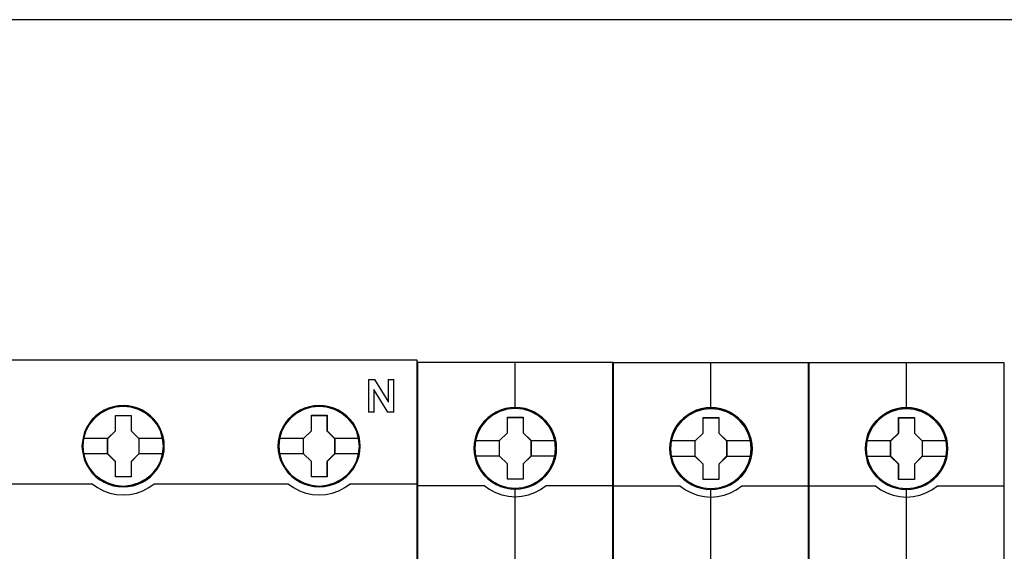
# Model space of a CAD drawing. Header units: millimetres. Extents: x 203 to 3426, y 719 to 2381.
# Tile 26 of 185: x 2520 to 2530, y 1103 to 1108. Entities that reach past the tile are written whole.
import ezdxf

# ---------------------------------------------------------------- set-up
doc = ezdxf.new("R2010")
doc.units = ezdxf.units.MM
doc.layers.add('45', color=7, linetype='Continuous')
doc.layers.add('E_Legrand_obudowy', color=7, linetype='Continuous')

# ---------------------------------------------------------------- blocks, each defined once
blk = doc.blocks.new('XL3 160 wnękowa 6x24M')
at = {"layer": 'E_Legrand_obudowy'}
blk.add_lwpolyline([(256.553, -422.173), (-257.679, -422.173)], dxfattribs=at)
blk = doc.blocks.new('P304 TX3')
at = {"layer": '45', "color": 139}
for points in [[(72.05327, 41.032708), (-0.0215, 41.032708), (-0.0215, -41.032709), (72.05327, -41.032709), (72.05327, 41.032708)], [(72.05327, 41.032708), (-0.0215, 41.032708), (-0.0215, -41.032709), (72.05327, -41.032709), (72.05327, 41.032708)], [(72.03177, 41.011153), (0, 41.011153), (0, -41.011153), (72.03177, -41.011153), (72.03177, 41.011153)], [(48.729481, 33.107466), (48.656651, 33.826716), (48.449366, 34.512769), (48.102023, 35.143496), (47.637031, 35.702297), (47.082402, 36.155978), (46.438136, 36.493472), (45.74345, 36.703714), (45.020752, 36.770106), (44.298054, 36.703714), (43.597765, 36.493472), (42.964704, 36.155978), (42.398871, 35.702297), (41.933879, 35.143496), (41.592138, 34.512769), (41.384852, 33.826716), (41.312022, 33.107466), (41.384852, 32.393749), (41.592138, 31.707696), (41.933879, 31.076969), (42.398871, 30.5237), (42.964704, 30.07002), (43.597765, 29.732526), (44.298054, 29.516751), (45.020752, 29.444826), (45.74345, 29.516751), (46.438136, 29.732526), (47.082402, 30.07002), (47.637031, 30.5237), (48.102023, 31.076969), (48.449366, 31.707696), (48.656651, 32.393749), (48.729481, 33.107466)], [(48.724106, 33.112855), (48.651272, 33.832104), (48.443974, 34.512625), (48.102212, 35.148885), (47.642794, 35.702153), (47.076926, 36.155834), (46.438223, 36.493328), (45.737892, 36.709103), (45.015149, 36.775495), (44.292407, 36.709103), (43.60328, 36.493328), (42.958975, 36.155834), (42.39871, 35.702153), (41.939292, 35.148885), (41.59753, 34.512625), (41.384629, 33.832104), (41.317397, 33.112855), (41.384629, 32.399138), (41.59753, 31.707552), (41.939292, 31.082358), (42.39871, 30.523556), (42.958975, 30.069876), (43.60328, 29.732382), (44.292407, 29.52214), (45.015149, 29.450215), (45.737892, 29.52214), (46.438223, 29.732382), (47.076926, 30.069876), (47.642794, 30.523556), (48.102212, 31.082358), (48.443974, 31.707552), (48.651272, 32.399138), (48.724106, 33.112855)], [(66.735632, 33.112855), (66.6628, 33.832104), (66.455508, 34.512625), (66.113757, 35.148885), (65.654353, 35.702153), (65.088502, 36.155834), (64.444217, 36.493328), (63.749509, 36.709103), (63.026789, 36.775495), (62.304069, 36.709103), (61.614963, 36.493328), (60.970678, 36.155834), (60.41043, 35.702153), (59.951026, 35.148885), (59.603672, 34.512625), (59.390778, 33.832104), (59.323548, 33.112855), (59.390778, 32.399138), (59.603672, 31.707552), (59.951026, 31.082358), (60.41043, 30.523556), (60.970678, 30.069876), (61.614963, 29.732382), (62.304069, 29.52214), (63.026789, 29.450215), (63.749509, 29.52214), (64.444217, 29.732382), (65.088502, 30.069876), (65.654353, 30.523556), (66.113757, 31.082358), (66.455508, 31.707552), (66.6628, 32.399138), (66.735632, 33.112855)], [(66.735632, 33.107466), (66.6628, 33.826716), (66.455508, 34.512769), (66.113757, 35.143496), (65.648751, 35.702297), (65.094105, 36.155978), (64.449819, 36.493472), (63.749509, 36.703714), (63.032391, 36.770106), (62.309671, 36.703714), (61.609361, 36.493472), (60.97628, 36.155978), (60.41043, 35.702297), (59.945424, 35.143496), (59.603672, 34.512769), (59.39638, 33.826716), (59.323548, 33.107466), (59.39638, 32.393749), (59.603672, 31.707696), (59.945424, 31.076969), (60.41043, 30.5237), (60.97628, 30.07002), (61.609361, 29.732526), (62.309671, 29.516751), (63.032391, 29.444826), (63.749509, 29.516751), (64.449819, 29.732526), (65.094105, 30.07002), (65.648751, 30.5237), (66.113757, 31.076969), (66.455508, 31.707696), (66.6628, 32.393749), (66.735632, 33.107466)]]:
    blk.add_lwpolyline(points, close=True, dxfattribs=at)
for points in [[(67.575919, 39.250786), (68.170749, 39.250786)], [(67.575919, 39.250786), (67.575919, 36.236607)], [(68.12775, 39.250786), (69.419534, 37.165291)], [(69.374743, 39.250786), (69.914031, 39.250786)], [(69.374743, 39.250786), (69.374743, 37.165291)], [(69.871032, 39.250786), (69.871032, 36.236607)], [(68.072208, 38.325696), (68.072208, 36.236607)], [(69.351451, 36.236607), (68.072208, 38.325696)], [(67.575919, 36.279718), (68.115208, 36.279718)], [(69.308451, 36.279718), (69.914031, 36.279718)], [(29.818544, 29.669362), (42.215017, 29.669362)], [(42.170226, 29.669362), (42.675399, 29.312978), (43.219863, 29.025571), (43.798006, 28.807142), (44.404214, 28.680683), (45.016035, 28.634698), (45.633469, 28.680683), (46.234063, 28.807142), (46.823432, 29.025571), (47.367896, 29.312978), (47.873069, 29.669362)], [(47.828278, 29.669362), (60.224751, 29.669362)], [(60.17996, 29.669362), (60.685154, 29.312978), (61.229641, 29.025571), (61.807808, 28.807142), (62.414041, 28.680683), (63.025888, 28.634698), (63.643347, 28.680683), (64.243967, 28.807142), (64.827747, 29.025571), (65.377848, 29.312978), (65.877429, 29.669362)], [(65.832637, 29.669362), (72.05327, 29.669362)]]:
    blk.add_lwpolyline(points, dxfattribs=at)
at = {"layer": '45', "color": 7}
for points in [[(48.802939, 33.107394), (48.780532, 33.555525), (48.707707, 34.009188), (48.550853, 34.435188), (48.371592, 34.850124), (48.136312, 35.242929), (47.856216, 35.585943), (47.531305, 35.906826), (47.167181, 36.18345), (46.791852, 36.426879), (46.366107, 36.60945), (45.93476, 36.736697), (45.481005, 36.819685), (45.02725, 36.847347), (44.573495, 36.819685), (44.130943, 36.736697), (43.68279, 36.60945), (43.268249, 36.426879), (42.881717, 36.18345), (42.523194, 35.906826), (42.187079, 35.585943), (41.923789, 35.242929), (41.677305, 34.850124), (41.481238, 34.435188), (41.363598, 34.009188), (41.273967, 33.555525), (41.240356, 33.107394), (41.273967, 32.659264), (41.363598, 32.222198), (41.481238, 31.796198), (41.677305, 31.381262), (41.923789, 30.988457), (42.187079, 30.628846), (42.523194, 30.313495), (42.881717, 30.036871), (43.268249, 29.804507), (43.68279, 29.621935), (44.130943, 29.483623), (44.573495, 29.395104), (45.02725, 29.372974), (45.481005, 29.395104), (45.93476, 29.483623), (46.366107, 29.621935), (46.791852, 29.804507), (47.167181, 30.036871), (47.531305, 30.313495), (47.856216, 30.628846), (48.136312, 30.988457), (48.371592, 31.381262), (48.550853, 31.796198), (48.707707, 32.222198), (48.780532, 32.659264), (48.802939, 33.107394)], [(48.802939, 33.107394), (48.780532, 33.555525), (48.707707, 34.009188), (48.550853, 34.435188), (48.371592, 34.850124), (48.136312, 35.242929), (47.856216, 35.585943), (47.531305, 35.906826), (47.167181, 36.18345), (46.791852, 36.426879), (46.366107, 36.60945), (45.93476, 36.736697), (45.481005, 36.819685), (45.02725, 36.847347), (44.573495, 36.819685), (44.130943, 36.736697), (43.68279, 36.60945), (43.268249, 36.426879), (42.881717, 36.18345), (42.523194, 35.906826), (42.187079, 35.585943), (41.923789, 35.242929), (41.677305, 34.850124), (41.481238, 34.435188), (41.363598, 34.009188), (41.273967, 33.555525), (41.240356, 33.107394), (41.273967, 32.659264), (41.363598, 32.222198), (41.481238, 31.796198), (41.677305, 31.381262), (41.923789, 30.988457), (42.187079, 30.628846), (42.523194, 30.313495), (42.881717, 30.036871), (43.268249, 29.804507), (43.68279, 29.621935), (44.130943, 29.483623), (44.573495, 29.395104), (45.02725, 29.372974), (45.481005, 29.395104), (45.93476, 29.483623), (46.366107, 29.621935), (46.791852, 29.804507), (47.167181, 30.036871), (47.531305, 30.313495), (47.856216, 30.628846), (48.136312, 30.988457), (48.371592, 31.381262), (48.550853, 31.796198), (48.707707, 32.222198), (48.780532, 32.659264), (48.802939, 33.107394)], [(48.781439, 33.106511), (48.759159, 33.552165), (48.686748, 34.00332), (48.530787, 34.426966), (48.352545, 34.839608), (48.118602, 35.230242), (47.840099, 35.57136), (47.517035, 35.890469), (47.154981, 36.165564), (46.781787, 36.407647), (46.358463, 36.58921), (45.929568, 36.715753), (45.478393, 36.798282), (45.027218, 36.825791), (44.576043, 36.798282), (44.136008, 36.715753), (43.690403, 36.58921), (43.278218, 36.407647), (42.893884, 36.165564), (42.5374, 35.890469), (42.203196, 35.57136), (41.941403, 35.230242), (41.696321, 34.839608), (41.501369, 34.426966), (41.384397, 34.00332), (41.295276, 33.552165), (41.261856, 33.106511), (41.295276, 32.660858), (41.384397, 32.226208), (41.501369, 31.802563), (41.696321, 31.389921), (41.941403, 30.999286), (42.203196, 30.641663), (42.5374, 30.328055), (42.893884, 30.05296), (43.278218, 29.821881), (43.690403, 29.640318), (44.136008, 29.502771), (44.576043, 29.414741), (45.027218, 29.392733), (45.478393, 29.414741), (45.929568, 29.502771), (46.358463, 29.640318), (46.781787, 29.821881), (47.154981, 30.05296), (47.517035, 30.328055), (47.840099, 30.641663), (48.118602, 30.999286), (48.352545, 31.389921), (48.530787, 31.802563), (48.686748, 32.226208), (48.759159, 32.660858), (48.781439, 33.106511)], [(66.812674, 33.112783), (66.784664, 33.560913), (66.717441, 34.014576), (66.560587, 34.440577), (66.381326, 34.855513), (66.146046, 35.248318), (65.86595, 35.591332), (65.535437, 35.912215), (65.171313, 36.188839), (64.801587, 36.432268), (64.370239, 36.614839), (63.944494, 36.742086), (63.485137, 36.825073), (63.031382, 36.852736), (62.577627, 36.825073), (62.135076, 36.742086), (61.686923, 36.614839), (61.277983, 36.432268), (60.885849, 36.188839), (60.527326, 35.912215), (60.196814, 35.591332), (59.933524, 35.248318), (59.687039, 34.855513), (59.490972, 34.440577), (59.36773, 34.014576), (59.2781, 33.560913), (59.25009, 33.112783), (59.2781, 32.664653), (59.36773, 32.227587), (59.490972, 31.801587), (59.687039, 31.386651), (59.933524, 30.993845), (60.196814, 30.634235), (60.527326, 30.318884), (60.885849, 30.04226), (61.277983, 29.809896), (61.686923, 29.627324), (62.135076, 29.489012), (62.577627, 29.400493), (63.031382, 29.378363), (63.485137, 29.400493), (63.944494, 29.489012), (64.370239, 29.627324), (64.801587, 29.809896), (65.171313, 30.04226), (65.535437, 30.318884), (65.86595, 30.634235), (66.146046, 30.993845), (66.381326, 31.386651), (66.560587, 31.801587), (66.717441, 32.227587), (66.784664, 32.664653), (66.812674, 33.112783)], [(66.812674, 33.112783), (66.784664, 33.560913), (66.717441, 34.014576), (66.560587, 34.440577), (66.381326, 34.855513), (66.146046, 35.248318), (65.86595, 35.591332), (65.535437, 35.912215), (65.171313, 36.188839), (64.801587, 36.432268), (64.370239, 36.614839), (63.944494, 36.742086), (63.485137, 36.825073), (63.031382, 36.852736), (62.577627, 36.825073), (62.135076, 36.742086), (61.686923, 36.614839), (61.277983, 36.432268), (60.885849, 36.188839), (60.527326, 35.912215), (60.196814, 35.591332), (59.933524, 35.248318), (59.687039, 34.855513), (59.490972, 34.440577), (59.36773, 34.014576), (59.2781, 33.560913), (59.25009, 33.112783), (59.2781, 32.664653), (59.36773, 32.227587), (59.490972, 31.801587), (59.687039, 31.386651), (59.933524, 30.993845), (60.196814, 30.634235), (60.527326, 30.318884), (60.885849, 30.04226), (61.277983, 29.809896), (61.686923, 29.627324), (62.135076, 29.489012), (62.577627, 29.400493), (63.031382, 29.378363), (63.485137, 29.400493), (63.944494, 29.489012), (64.370239, 29.627324), (64.801587, 29.809896), (65.171313, 30.04226), (65.535437, 30.318884), (65.86595, 30.634235), (66.146046, 30.993845), (66.381326, 31.386651), (66.560587, 31.801587), (66.717441, 32.227587), (66.784664, 32.664653), (66.812674, 33.112783)], [(66.791174, 33.112799), (66.763323, 33.558345), (66.696483, 34.009391), (66.540521, 34.432934), (66.362279, 34.845477), (66.128336, 35.236017), (65.849833, 35.577052), (65.5212, 35.896084), (65.159145, 36.171113), (64.791521, 36.413137), (64.362627, 36.594656), (63.939302, 36.721169), (63.482557, 36.803677), (63.031382, 36.83118), (62.580207, 36.803677), (62.140172, 36.721169), (61.694567, 36.594656), (61.287952, 36.413137), (60.898048, 36.171113), (60.541564, 35.896084), (60.212931, 35.577052), (59.951138, 35.236017), (59.706055, 34.845477), (59.511103, 34.432934), (59.388561, 34.009391), (59.29944, 33.558345), (59.27159, 33.112799), (59.29944, 32.667253), (59.388561, 32.232709), (59.511103, 31.809165), (59.706055, 31.396623), (59.951138, 31.006083), (60.212931, 30.648546), (60.541564, 30.335014), (60.898048, 30.059986), (61.287952, 29.828962), (61.694567, 29.647444), (62.140172, 29.50993), (62.580207, 29.421921), (63.031382, 29.399918), (63.482557, 29.421921), (63.939302, 29.50993), (64.362627, 29.647444), (64.791521, 29.828962), (65.159145, 30.059986), (65.5212, 30.335014), (65.849833, 30.648546), (66.128336, 31.006083), (66.362279, 31.396623), (66.540521, 31.809165), (66.696483, 32.232709), (66.763323, 32.667253), (66.791174, 33.112799)], [(44.313607, 35.945608), (45.755611, 35.945608), (45.755611, 34.526421), (46.473786, 33.827915), (46.473786, 32.403184), (45.755611, 31.688047), (45.755611, 30.285491), (44.313607, 30.285491), (44.313607, 31.688047), (43.578468, 32.403184), (43.578468, 33.827915), (44.313607, 34.526421), (44.313607, 35.945608)], [(44.313607, 35.945608), (45.755611, 35.945608), (45.755611, 35.945608), (45.755611, 34.526421), (45.755611, 34.526421), (46.473786, 33.827915), (46.473786, 33.827915), (46.473786, 32.403184), (46.473786, 32.403184), (45.755611, 31.688047), (45.755611, 31.688047), (45.755611, 30.285491), (45.755611, 30.285491), (44.313607, 30.285491), (44.313607, 30.285491), (44.313607, 31.688047), (44.313607, 31.688047), (43.578468, 32.403184), (43.578468, 32.403184), (43.578468, 33.827915), (43.578468, 33.827915), (44.313607, 34.526421), (44.313607, 34.526421), (44.313607, 35.945608), (44.313607, 35.945608)], [(44.324644, 35.924053), (45.746124, 35.924053), (45.746124, 34.515675), (46.454077, 33.822489), (46.454077, 32.40861), (45.746124, 31.698919), (45.746124, 30.307046), (44.324644, 30.307046), (44.324644, 31.698919), (43.599968, 32.40861), (43.599968, 33.822489), (44.324644, 34.515675), (44.324644, 35.924053)], [(62.32408, 35.950997), (63.761318, 35.950997), (63.761318, 34.53181), (64.479936, 33.833304), (64.479936, 32.408573), (63.761318, 31.693435), (63.761318, 30.290879), (62.32408, 30.290879), (62.32408, 31.693435), (61.582827, 32.408573), (61.582827, 33.833304), (62.32408, 34.53181), (62.32408, 35.950997)], [(62.32408, 35.950997), (63.761318, 35.950997), (63.761318, 35.950997), (63.761318, 34.53181), (63.761318, 34.53181), (64.479936, 33.833304), (64.479936, 33.833304), (64.479936, 32.408573), (64.479936, 32.408573), (63.761318, 31.693435), (63.761318, 31.693435), (63.761318, 30.290879), (63.761318, 30.290879), (62.32408, 30.290879), (62.32408, 30.290879), (62.32408, 31.693435), (62.32408, 31.693435), (61.582827, 32.408573), (61.582827, 32.408573), (61.582827, 33.833304), (61.582827, 33.833304), (62.32408, 34.53181), (62.32408, 34.53181), (62.32408, 35.950997), (62.32408, 35.950997)], [(62.334578, 35.929441), (63.750484, 35.929441), (63.750484, 34.521064), (64.458436, 33.827878), (64.458436, 32.413999), (63.750484, 31.704308), (63.750484, 30.312435), (62.334578, 30.312435), (62.334578, 31.704308), (61.604327, 32.413999), (61.604327, 33.827878), (62.334578, 34.521064), (62.334578, 35.929441)]]:
    blk.add_lwpolyline(points, close=True, dxfattribs=at)
for points in [[(41.312022, 33.843946), (43.62326, 33.843946)], [(46.430786, 33.843946), (48.729481, 33.843946)], [(59.323548, 33.849335), (61.627619, 33.849335)], [(64.435145, 33.849335), (66.741007, 33.849335)], [(41.312022, 32.430264), (43.62326, 32.430264)], [(46.430786, 32.430264), (48.729481, 32.430264)], [(59.323548, 32.435653), (61.627619, 32.435653)], [(64.435145, 32.435653), (66.741007, 32.435653)]]:
    blk.add_lwpolyline(points, dxfattribs=at)
blk = doc.blocks.new('S301 TX3')
at = {"layer": '45', "color": 7}
for points in [[(17.986, 40.875), (0, 40.875), (0, -40.875), (17.986, -40.875), (17.986, 40.875)], [(12.8, 32.973), (12.777, 33.424), (12.705, 33.876), (12.548, 34.311), (12.364, 34.729), (12.13, 35.12), (11.851, 35.467), (11.516, 35.786), (11.148, 36.067), (10.779, 36.309), (10.344, 36.497), (9.909, 36.623), (9.451, 36.711), (8.999, 36.733), (8.541, 36.711), (8.095, 36.623), (7.643, 36.497), (7.23, 36.309), (6.839, 36.067), (6.476, 35.786), (6.136, 35.467), (5.873, 35.12), (5.628, 34.729), (5.427, 34.311), (5.31, 33.876), (5.22, 33.424), (5.187, 32.973), (5.22, 32.527), (5.31, 32.086), (5.427, 31.651), (5.628, 31.238), (5.873, 30.842), (6.136, 30.484), (6.476, 30.165), (6.839, 29.884), (7.23, 29.652), (7.643, 29.465), (8.095, 29.333), (8.541, 29.24), (8.999, 29.218), (9.451, 29.24), (9.909, 29.333), (10.344, 29.465), (10.779, 29.652), (11.148, 29.884), (11.516, 30.165), (11.851, 30.484), (12.13, 30.842), (12.364, 31.238), (12.548, 31.651), (12.705, 32.086), (12.777, 32.527), (12.8, 32.973)], [(12.8, 32.973), (12.777, 33.424), (12.705, 33.876), (12.548, 34.311), (12.364, 34.729), (12.13, 35.12), (11.851, 35.467), (11.516, 35.786), (11.148, 36.067), (10.779, 36.309), (10.344, 36.497), (9.909, 36.623), (9.451, 36.711), (8.999, 36.733), (8.541, 36.711), (8.095, 36.623), (7.643, 36.497), (7.23, 36.309), (6.839, 36.067), (6.476, 35.786), (6.136, 35.467), (5.873, 35.12), (5.628, 34.729), (5.427, 34.311), (5.31, 33.876), (5.22, 33.424), (5.187, 32.973), (5.22, 32.527), (5.31, 32.086), (5.427, 31.651), (5.628, 31.238), (5.873, 30.842), (6.136, 30.484), (6.476, 30.165), (6.839, 29.884), (7.23, 29.652), (7.643, 29.465), (8.095, 29.333), (8.541, 29.24), (8.999, 29.218), (9.451, 29.24), (9.909, 29.333), (10.344, 29.465), (10.779, 29.652), (11.148, 29.884), (11.516, 30.165), (11.851, 30.484), (12.13, 30.842), (12.364, 31.238), (12.548, 31.651), (12.705, 32.086), (12.777, 32.527), (12.8, 32.973)], [(8.278, 35.83), (9.73, 35.83), (9.73, 34.401), (10.451, 33.695), (10.451, 32.266), (9.73, 31.549), (9.73, 30.132), (8.278, 30.132), (8.278, 31.549), (7.541, 32.266), (7.541, 33.695), (8.278, 34.401), (8.278, 35.83)], [(8.278, 35.83), (9.73, 35.83), (9.73, 35.83), (9.73, 34.401), (9.73, 34.401), (10.451, 33.695), (10.451, 33.695), (10.451, 32.266), (10.451, 32.266), (9.73, 31.549), (9.73, 31.549), (9.73, 30.132), (9.73, 30.132), (8.278, 30.132), (8.278, 30.132), (8.278, 31.549), (8.278, 31.549), (7.541, 32.266), (7.541, 32.266), (7.541, 33.695), (7.541, 33.695), (8.278, 34.401), (8.278, 34.401), (8.278, 35.83), (8.278, 35.83)], [(8.287, 35.812), (9.72, 35.812), (9.72, 34.393), (10.431, 33.691), (10.431, 32.272), (9.72, 31.56), (9.72, 30.151), (8.287, 30.151), (8.287, 31.56), (7.559, 32.272), (7.559, 33.691), (8.287, 34.393), (8.287, 35.812)]]:
    blk.add_lwpolyline(points, close=True, dxfattribs=at)
at = {"layer": '45', "color": 139}
for points in [[(17.986, 40.875), (0, 40.875), (0, -40.875), (17.986, -40.875), (17.986, 40.875)], [(12.78, 32.973), (12.758, 33.422), (12.685, 33.871), (12.53, 34.304), (12.347, 34.721), (12.113, 35.11), (11.836, 35.455), (11.503, 35.773), (11.136, 36.052), (10.769, 36.293), (10.336, 36.48), (9.903, 36.606), (9.448, 36.693), (8.998, 36.715), (8.542, 36.693), (8.098, 36.606), (7.648, 36.48), (7.237, 36.293), (6.849, 36.052), (6.488, 35.773), (6.149, 35.455), (5.888, 35.11), (5.644, 34.721), (5.444, 34.304), (5.327, 33.871), (5.238, 33.422), (5.205, 32.973), (5.238, 32.529), (5.327, 32.09), (5.444, 31.658), (5.644, 31.247), (5.888, 30.852), (6.149, 30.496), (6.488, 30.178), (6.849, 29.899), (7.237, 29.668), (7.648, 29.482), (8.098, 29.351), (8.542, 29.257), (8.998, 29.235), (9.448, 29.257), (9.903, 29.351), (10.336, 29.482), (10.769, 29.668), (11.136, 29.899), (11.503, 30.178), (11.836, 30.496), (12.113, 30.852), (12.347, 31.247), (12.53, 31.658), (12.685, 32.09), (12.758, 32.529), (12.78, 32.973)], [(12.71, 32.973), (12.632, 33.694), (12.425, 34.377), (12.085, 35.01), (11.616, 35.566), (11.058, 36.023), (10.416, 36.359), (9.718, 36.574), (8.992, 36.64), (8.267, 36.574), (7.569, 36.359), (6.933, 36.023), (6.369, 35.566), (5.9, 35.01), (5.559, 34.377), (5.353, 33.694), (5.275, 32.973), (5.353, 32.257), (5.559, 31.569), (5.9, 30.941), (6.369, 30.385), (6.933, 29.933), (7.569, 29.592), (8.267, 29.383), (8.992, 29.306), (9.718, 29.383), (10.416, 29.592), (11.058, 29.933), (11.616, 30.385), (12.085, 30.941), (12.425, 31.569), (12.632, 32.257), (12.71, 32.973)], [(12.705, 32.978), (12.632, 33.694), (12.426, 34.377), (12.079, 35.016), (11.622, 35.572), (11.058, 36.023), (10.41, 36.365), (9.712, 36.574), (8.987, 36.64), (8.267, 36.574), (7.574, 36.365), (6.927, 36.023), (6.363, 35.572), (5.905, 35.016), (5.559, 34.377), (5.347, 33.694), (5.28, 32.978), (5.347, 32.262), (5.559, 31.574), (5.905, 30.946), (6.363, 30.385), (6.927, 29.933), (7.574, 29.597), (8.267, 29.382), (8.987, 29.311), (9.712, 29.382), (10.41, 29.597), (11.058, 29.933), (11.622, 30.385), (12.079, 30.946), (12.426, 31.574), (12.632, 32.262), (12.705, 32.978)]]:
    blk.add_lwpolyline(points, close=True, dxfattribs=at)
at = {"layer": '45', "color": 59}
blk.add_lwpolyline([(17.967, 40.857), (0.018, 40.857), (0.018, -40.855), (17.967, -40.855), (17.967, 40.857)], close=True, dxfattribs=at)
at = {"layer": '45', "color": 139}
for points in [[(8.967, 40.875), (8.967, 36.597)], [(0, 29.552), (6.185, 29.552)], [(6.147, 29.552), (6.65, 29.193), (7.198, 28.903), (7.774, 28.704), (8.384, 28.568), (8.988, 28.528), (9.603, 28.568), (10.212, 28.704), (10.788, 28.903), (11.325, 29.193), (11.839, 29.552)], [(8.967, 29.354), (8.967, 22.129)], [(11.8, 29.552), (17.986, 29.552)]]:
    blk.add_lwpolyline(points, dxfattribs=at)
at = {"layer": '45', "color": 7}
for points in [[(5.259, 33.709), (7.579, 33.709)], [(10.411, 33.709), (12.728, 33.709)], [(5.259, 32.29), (7.579, 32.29)], [(10.411, 32.29), (12.728, 32.29)]]:
    blk.add_lwpolyline(points, dxfattribs=at)
blk = doc.blocks.new('G$CCC6CD2FA')
at = {"xscale": 0.103478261, "yscale": 0.103478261, "zscale": 0.103478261}
for name, p in [('P304 TX3', (-133.7476, 28.7038)), ('S301 TX3', (-126.2916, 28.6977)), ('S301 TX3', (-124.4304, 28.6949)), ('S301 TX3', (-122.5712, 28.6949))]:
    blk.add_blockref(name, p, dxfattribs=at)
at = {"layer": 'E_Legrand_obudowy', "color": 67, "true_color": 0x727430, "xscale": 0.1, "yscale": 0.1, "zscale": 0.1}
blk.add_blockref('XL3 160 wnękowa 6x24M', (-112.1857, 78.4038), dxfattribs=at)

msp = doc.modelspace()

# ---------------------------------------------------------------- block references
msp.add_blockref('G$CCC6CD2FA', (2650.3343, 1071.6878))

doc.saveas('drawing.dxf')
